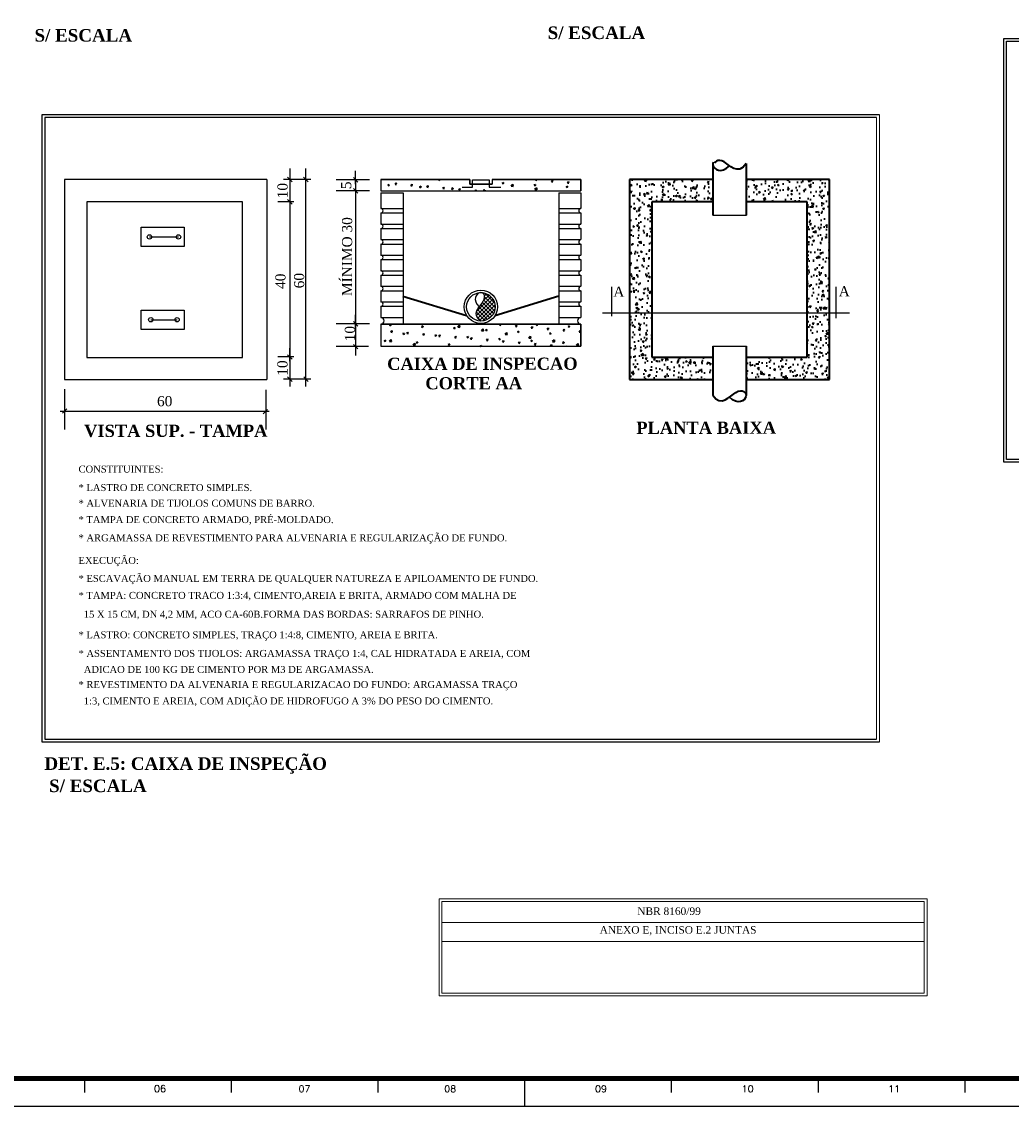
# Model space of a CAD drawing. Header units: millimetres. Extents: x 7 to 27269, y 0 to 59.
# Tile 3 of 10: x 31 to 66, y 0 to 39. Entities that reach past the tile are written whole.
import ezdxf

# ---------------------------------------------------------------- set-up
doc = ezdxf.new("R2010")
doc.units = ezdxf.units.MM
doc.header["$MEASUREMENT"] = 0
for name, color, linetype, lineweight in [('DI-Títulos', 3, 'Continuous', 30), ('Nível 1', 7, 'Continuous', 5), ('P-TEXTOS', 7, 'Continuous', 20), ('PAREDES', 7, 'Continuous', 40), ('PLANO 1', 9, 'Continuous', 35)]:
    doc.layers.add(name, color=color, linetype=linetype, lineweight=lineweight)
for name, color, linetype in [('MARGEM', 4, 'Continuous'), ('TEXTO', 7, 'Continuous'), ('Textos', 7, 'Continuous')]:
    doc.layers.add(name, color=color, linetype=linetype)
doc.styles.add('ROMANS', font='ROMANS')
doc.styles.add('TimesNewRoman', font='times.ttf')
doc.styles.add('TimesNewRomanN', font='timesbd.ttf')
pattern_1 = [(50, (0, 0), (0.573808, -0.0502017), [0.06, -0.66]), (355, (0, 0), (-0.111001, 0.6017537), [0.048, -0.528]), (100.4514, (0.0478, -0.0042), (0.4628075, 0.5515516), [0.050992, -0.5609137]), (46.1842, (0, 0.16), (0.853793, -0.132415), [0.09, -0.99]), (96.6356, (0.07115, 0.149), (0.74773, 0.779294), [0.076488, -0.84137]), (351.1842, (0, 0.16), (0.74773, 0.779295), [0.072, -0.792]), (21, (0.08, 0.12), (0.4775256, -0.322095), [0.06, -0.66]), (326, (0.08, 0.12), (0.1946523, 0.58012), [0.048, -0.528]), (71.4514, (0.1198, 0.09316), (0.672178, 0.2580244), [0.050992, -0.5609137]), (37.5, (0, 0), (0.0097279, 0.2663151), [0, -0.5216, 0, -0.536, 0, -0.53]), (7.5, (0, 0), (0.2104556, 0.3155294), [0, -0.3056, 0, -0.5096, 0, -0.202]), (-32.5, (-0.1784, 0), (0.42705795, -0.0180439), [0, -0.2, 0, -0.624, 0, -0.828]), (-42.5, (-0.2584, 0), (0.466549, 0.080084), [0, -0.26, 0, -0.4144, 0, -0.588])]

msp = doc.modelspace()

# ---------------------------------------------------------------- hatches: boundary and pattern name
at = {"layer": 'PLANO 1', "linetype": 'Continuous'}
h = msp.add_hatch(dxfattribs=at)
h.set_pattern_fill('AR-CONC', color=4, scale=0.08, style=0)
h.set_pattern_definition(pattern_1)
h.paths.add_polyline_path([(53.43928, 32.34735), (55.62828, 32.34735), (55.62828, 33.14235), (52.64228, 33.14235), (52.64228, 28.36735), (53.43928, 28.36735), (53.43928, 32.34735)])
h = msp.add_hatch(dxfattribs=at)
h.set_pattern_fill('AR-CONC', color=4, scale=0.08, style=0)
h.set_pattern_definition(pattern_1)
h.paths.add_polyline_path([(59.80928, 33.14235), (56.82328, 33.14235), (56.82328, 32.34735), (59.01228, 32.34735), (59.01228, 28.36735), (59.80928, 28.36735), (59.80928, 33.14235)])
h = msp.add_hatch(dxfattribs=at)
h.set_pattern_fill('AR-CONC', color=4, scale=0.08, style=0)
h.set_pattern_definition(pattern_1)
h.paths.add_polyline_path([(53.43928, 26.77335), (53.43928, 28.36735), (52.64228, 28.36735), (52.64228, 25.97435), (55.62828, 25.97435), (55.62828, 26.77335), (53.43928, 26.77335)])
h = msp.add_hatch(dxfattribs=at)
h.set_pattern_fill('AR-CONC', color=4, scale=0.08, style=0)
h.set_pattern_definition(pattern_1)
h.paths.add_polyline_path([(59.80928, 28.36735), (59.01228, 28.36735), (59.01228, 26.77335), (56.82328, 26.77335), (56.82328, 25.97435), (59.80928, 25.97435), (59.80928, 28.36735)])

# ---------------------------------------------------------------- linework, layer by layer
at = {"color": 7}
for p, q in [((66.05443, 23.01325), (66.05443, 38.19882)), ((66.05443, 38.19882), (88.13757, 38.19882)), ((66.15443, 38.09882), (88.03757, 38.09882)), ((66.15443, 23.11325), (66.15443, 38.09882)), ((88.13757, 23.01325), (66.05443, 23.01325)), ((88.03757, 23.11325), (66.15443, 23.11325))]:
    msp.add_line(p, q, dxfattribs=at)
for p, q in [((31.59828, 35.45835), (31.59828, 12.99935)), ((61.59828, 35.45835), (31.59828, 35.45835)), ((31.69828, 35.35835), (31.69828, 13.09935)), ((61.49828, 35.35835), (31.69828, 35.35835)), ((32.41028, 33.14235), (32.41028, 25.97435)), ((39.64928, 33.14235), (32.41028, 33.14235)), ((39.64928, 33.14235), (39.64928, 25.97435)), ((46.92328, 33.13835), (43.73828, 33.13835)), ((46.92328, 33.13835), (43.73828, 33.13835)), ((43.73828, 33.13835), (46.92328, 33.13835)), ((43.73828, 33.13835), (43.73828, 32.74035)), ((43.73828, 33.13835), (43.73828, 32.74035)), ((43.73828, 33.13835), (43.73828, 32.74035)), ((46.92328, 32.97935), (46.92328, 33.13835)), ((46.92328, 32.97935), (46.92328, 33.13835)), ((46.92328, 33.13835), (46.92328, 32.97935)), ((47.02528, 33.13335), (47.61528, 33.13335)), ((47.02528, 32.87035), (47.02528, 33.13335)), ((47.61528, 33.13335), (47.61528, 32.87035)), ((50.90528, 33.13835), (47.72028, 33.13835)), ((50.90528, 33.13835), (47.72028, 33.13835)), ((47.72028, 33.13835), (50.90528, 33.13835)), ((47.72028, 33.13835), (47.72028, 32.97935)), ((47.72028, 33.13835), (47.72028, 32.97935)), ((47.72028, 33.13835), (47.72028, 32.97935)), ((50.90528, 32.74035), (50.90528, 33.13835)), ((50.90528, 32.74035), (50.90528, 33.13835)), ((50.90528, 33.13835), (50.90528, 32.74035)), ((43.73828, 32.74035), (50.90528, 32.74035)), ((43.73828, 32.74035), (50.90528, 32.74035)), ((43.73828, 32.74035), (50.90528, 32.74035)), ((43.73828, 32.66035), (43.73828, 32.10335)), ((43.73828, 32.66035), (44.53528, 32.66035)), ((44.53528, 32.66035), (44.53528, 27.96235)), ((46.65428, 32.87035), (47.02528, 32.87035)), ((47.72028, 32.97935), (46.92328, 32.97935)), ((47.72028, 32.97935), (46.92328, 32.97935)), ((46.92328, 32.97935), (47.72028, 32.97935)), ((47.61528, 32.87035), (48.03528, 32.87035)), ((50.10928, 32.66035), (50.10928, 27.96235)), ((50.10928, 32.66035), (50.90528, 32.66035)), ((50.90528, 32.66035), (50.90528, 32.10335)), ((43.73828, 32.10335), (44.53528, 32.10335)), ((43.73828, 31.94335), (43.73828, 31.54535)), ((43.73828, 31.94335), (44.53528, 31.94335)), ((50.10928, 32.10335), (50.90528, 32.10335)), ((50.10928, 31.94335), (50.90528, 31.94335)), ((50.90528, 31.94335), (50.90528, 31.54535)), ((43.73828, 31.54535), (44.53528, 31.54535)), ((50.10928, 31.54535), (50.90528, 31.54535)), ((35.15228, 31.43035), (36.68628, 31.43035)), ((35.15228, 30.73835), (35.15228, 31.43035)), ((35.44928, 31.08535), (36.48728, 31.08535)), ((36.68628, 31.43035), (36.68628, 30.73835)), ((43.73828, 31.38735), (43.73828, 30.98935)), ((43.73828, 31.38735), (44.53528, 31.38735)), ((50.10928, 31.38735), (50.90528, 31.38735)), ((50.90528, 31.38735), (50.90528, 30.98935)), ((36.68628, 30.73835), (35.15228, 30.73835)), ((43.73828, 30.98935), (44.53528, 30.98935)), ((43.73828, 30.82935), (43.73828, 30.43135)), ((43.73828, 30.82935), (44.53528, 30.82935)), ((50.10928, 30.98935), (50.90528, 30.98935)), ((50.10928, 30.82935), (50.90528, 30.82935)), ((50.90528, 30.82935), (50.90528, 30.43135)), ((43.73828, 30.43135), (44.53528, 30.43135)), ((50.10928, 30.43135), (50.90528, 30.43135)), ((43.73828, 30.27235), (43.73828, 29.87435)), ((43.73828, 30.27235), (44.53528, 30.27235)), ((50.10928, 30.27235), (50.90528, 30.27235)), ((50.90528, 30.27235), (50.90528, 29.87435)), ((43.73828, 29.87435), (44.53528, 29.87435)), ((43.73828, 29.71435), (43.73828, 29.31635)), ((43.73828, 29.71435), (44.53528, 29.71435)), ((50.10928, 29.87435), (50.90528, 29.87435)), ((50.10928, 29.71435), (50.90528, 29.71435)), ((50.90528, 29.71435), (50.90528, 29.31635)), ((43.73828, 29.31635), (44.53528, 29.31635)), ((43.73828, 29.15635), (43.73828, 28.75735)), ((43.73828, 29.15635), (44.53528, 29.15635)), ((50.10928, 29.31635), (50.90528, 29.31635)), ((50.10928, 29.15635), (50.90528, 29.15635)), ((50.90528, 29.15635), (50.90528, 28.75735)), ((43.73828, 28.75735), (44.53528, 28.75735)), ((50.10928, 28.75735), (50.90528, 28.75735)), ((35.15228, 28.46635), (36.68628, 28.46635)), ((35.15228, 27.77235), (35.15228, 28.46635)), ((36.68628, 28.46635), (36.68628, 27.77235)), ((43.73828, 28.60035), (43.73828, 28.20035)), ((43.73828, 28.60035), (44.53528, 28.60035)), ((50.10928, 28.60035), (50.90528, 28.60035)), ((50.90528, 28.60035), (50.90528, 28.20035)), ((35.49828, 28.11935), (36.43828, 28.11935)), ((43.73828, 28.20035), (44.53528, 28.20035)), ((50.10928, 28.20035), (50.90528, 28.20035)), ((36.68628, 27.77235), (35.15228, 27.77235)), ((50.90528, 27.96235), (43.73828, 27.96235)), ((50.90528, 27.96235), (43.73828, 27.96235)), ((43.73828, 27.96235), (50.90528, 27.96235)), ((43.73828, 27.96235), (43.73828, 27.16635)), ((43.73828, 27.96235), (43.73828, 27.16635)), ((43.73828, 27.96235), (43.73828, 27.16635)), ((50.90528, 27.16635), (50.90528, 27.96235)), ((50.90528, 27.16635), (50.90528, 27.96235)), ((50.90528, 27.96235), (50.90528, 27.16635)), ((43.73828, 27.16635), (50.90528, 27.16635)), ((43.73828, 27.16635), (50.90528, 27.16635)), ((43.73828, 27.16635), (50.90528, 27.16635)), ((32.41028, 25.97435), (39.64928, 25.97435)), ((31.59828, 12.99935), (61.59828, 12.99935)), ((31.69828, 13.09935), (61.49828, 13.09935))]:
    msp.add_line(p, q)
at = {"color": 1, "linetype": 'Continuous'}
for p, q in [((40.47828, 33.53835), (40.47828, 25.72435)), ((41.05328, 25.72435), (41.05328, 33.53835)), ((42.83128, 32.97035), (42.83128, 33.44735)), ((41.23228, 33.14235), (40.25028, 33.14235)), ((40.55928, 33.06335), (40.39928, 33.22235)), ((41.13028, 33.06335), (40.97228, 33.22235)), ((43.32928, 33.12935), (42.13228, 33.12935)), ((42.91128, 33.04935), (42.75228, 33.20935)), ((42.83128, 33.12935), (42.83128, 32.73935)), ((43.32928, 32.73935), (42.13228, 32.73935)), ((42.91128, 32.65835), (42.75228, 32.81735)), ((42.83128, 32.89735), (42.83128, 32.41835)), ((42.83128, 32.83235), (42.83128, 27.81135)), ((40.62328, 32.34435), (40.04828, 32.34435)), ((40.55928, 32.26435), (40.39928, 32.42235)), ((51.67328, 28.36735), (60.53028, 28.36735)), ((42.91128, 27.89235), (42.75228, 28.05035)), ((42.83128, 27.81135), (42.83128, 28.29135)), ((43.32928, 27.97235), (42.13228, 27.97235)), ((42.83128, 27.97235), (42.83128, 27.15635)), ((42.91128, 27.07435), (42.75228, 27.23535)), ((42.83128, 27.31535), (42.83128, 26.83735)), ((40.55928, 26.70935), (40.39928, 26.86635)), ((40.47828, 26.62935), (40.47828, 27.10635)), ((43.29728, 27.15635), (42.13228, 27.15635)), ((40.62328, 26.78735), (40.04828, 26.78735)), ((40.55928, 25.90935), (40.39928, 26.06935)), ((41.13328, 25.90935), (40.97328, 26.06935)), ((41.23228, 25.98835), (40.25028, 25.98835)), ((32.41028, 25.62835), (32.41028, 24.18335)), ((32.33028, 24.76835), (32.48828, 24.92735)), ((39.52228, 24.74935), (39.68128, 24.90935)), ((32.25128, 24.84735), (39.74128, 24.84735))]:
    msp.add_line(p, q, dxfattribs=at)
at = {"linetype": 'Continuous'}
for p, q in [((33.20728, 32.34535), (33.20728, 26.77135)), ((38.78128, 32.34535), (33.20728, 32.34535)), ((38.78128, 26.77135), (38.78128, 32.34535)), ((33.20728, 26.77135), (38.78128, 26.77135))]:
    msp.add_line(p, q, dxfattribs=at)
at = {"color": 1}
for p, q in [((55.62828, 31.85935), (56.83228, 31.85935)), ((52.00828, 28.25035), (52.00828, 29.30335)), ((60.05428, 28.17035), (60.05428, 29.30335)), ((47.12328, 28.91635), (47.11828, 28.84435)), ((47.11828, 28.84435), (47.13428, 28.76435)), ((47.14728, 28.97835), (47.12328, 28.91635)), ((47.13428, 28.76435), (47.18128, 28.67535)), ((47.18228, 29.02835), (47.14728, 28.97835)), ((47.15828, 28.26535), (47.75128, 28.85935)), ((47.16928, 28.41635), (47.68928, 28.93635)), ((47.22828, 29.06635), (47.18228, 29.02835)), ((47.20928, 28.17435), (47.79928, 28.76635)), ((47.27728, 29.08635), (47.22828, 29.06635)), ((47.32428, 29.09235), (47.27728, 29.08635)), ((47.36728, 29.08035), (47.32428, 29.09235)), ((47.35428, 28.70535), (47.40728, 28.78035)), ((47.40528, 29.05935), (47.36728, 29.08035)), ((47.39528, 29.06635), (47.41428, 29.08535)), ((47.43428, 29.02235), (47.40528, 29.05935)), ((47.40728, 28.78035), (47.44028, 28.85335)), ((47.42028, 28.80935), (47.61228, 29.00235)), ((47.81228, 28.44135), (47.42728, 28.82535)), ((47.45028, 28.97535), (47.43428, 29.02235)), ((47.44028, 28.85335), (47.45328, 28.91735)), ((47.44928, 28.98035), (47.52228, 29.05135)), ((47.45328, 28.91735), (47.45028, 28.97535)), ((47.83228, 28.56035), (47.45328, 28.94135)), ((47.81328, 28.72135), (47.46128, 29.07335)), ((47.15028, 28.35635), (47.17728, 28.44835)), ((47.45828, 28.09135), (47.15928, 28.38835)), ((47.17728, 28.44835), (47.22928, 28.53735)), ((47.18128, 28.67535), (47.25828, 28.58235)), ((47.55828, 28.13135), (47.20028, 28.48935)), ((47.22928, 28.53735), (47.29228, 28.62135)), ((47.64328, 28.18735), (47.25728, 28.57335)), ((47.28128, 28.10735), (47.82828, 28.65435)), ((47.29228, 28.62135), (47.35428, 28.70535)), ((47.71428, 28.25635), (47.31628, 28.65435)), ((47.77128, 28.34035), (47.37528, 28.73535)), ((47.39228, 28.07735), (47.82828, 28.51235)), ((47.15828, 28.26335), (47.15028, 28.35635)), ((47.21128, 28.16735), (47.15828, 28.26335)), ((47.33428, 28.07235), (47.17528, 28.23335)), ((47.32128, 28.07235), (47.21128, 28.16735)), ((47.63428, 28.17935), (47.72628, 28.27035)), ((55.62828, 27.17635), (56.83228, 27.17635)), ((39.62128, 25.60335), (39.62128, 24.18835))]:
    msp.add_line(p, q, dxfattribs=at)
for centre in [(35.44928, 31.08535), (36.48728, 31.08535), (35.49828, 28.11935), (36.43828, 28.11935)]:
    msp.add_circle(centre, 0.07964)
for radius in [0.59727, 0.51001]:
    msp.add_circle((47.32128, 28.58235), radius, dxfattribs=at)
for centre, radius, start, end in [((43.73828, 32.02535), 0.07964, 270, 90), ((50.90528, 32.02535), 0.07964, 90, 270), ((43.73828, 31.46735), 0.07964, 270, 90), ((50.90528, 31.46735), 0.07964, 90, 270), ((43.73828, 30.90735), 0.07964, 270, 90), ((50.90528, 30.90735), 0.07964, 90, 270), ((43.73828, 30.35135), 0.07964, 270, 90), ((50.90528, 30.35135), 0.07964, 90, 270), ((43.73828, 29.79435), 0.07964, 270, 90), ((50.90528, 29.79435), 0.07964, 90, 270), ((43.73828, 29.23635), 0.07964, 270, 90), ((50.90528, 29.23635), 0.07964, 90, 270), ((43.73828, 28.67835), 0.07964, 270, 90), ((50.90528, 28.67835), 0.07964, 90, 270), ((43.73828, 28.08235), 0.11945, 270, 90), ((50.90528, 28.08235), 0.11945, 90, 270)]:
    msp.add_arc(centre, radius, start, end)
at = {"layer": 'MARGEM', "lineweight": 100}
msp.add_line((89.93656, 0.94192), (9.33656, 0.94192), dxfattribs=at)
at = {"layer": 'MARGEM', "color": 1}
for p, q in [((33.11781, 0.94192), (33.11781, 0.44192)), ((38.37406, 0.94192), (38.37406, 0.44192)), ((43.63031, 0.94192), (43.63031, 0.44192)), ((48.88656, 0.94192), (48.88656, -0.05808)), ((54.14281, 0.94192), (54.14281, 0.44192)), ((59.39906, 0.94192), (59.39906, 0.44192)), ((64.65531, 0.94192), (64.65531, 0.44192)), ((6.83656, -0.05808), (90.93656, -0.05808))]:
    msp.add_line(p, q, dxfattribs=at)
at = {"layer": 'Nível 1', "color": 7, "linetype": 'Continuous'}
for p, q in [((61.49828, 35.35835), (61.49828, 13.09935)), ((61.59828, 35.45835), (61.59828, 12.99935)), ((45.82534, 7.38013), (45.82534, 3.89652)), ((63.30372, 7.38013), (45.82534, 7.38013)), ((63.20372, 7.28013), (45.92534, 7.28013)), ((45.92534, 7.28013), (45.92534, 3.99652)), ((63.20372, 3.99652), (63.20372, 7.28013)), ((63.30372, 3.89652), (63.30372, 7.38013)), ((63.20372, 6.5239), (45.92534, 6.5239)), ((63.20372, 5.84728), (45.92534, 5.84728)), ((45.82534, 3.89652), (63.30372, 3.89652)), ((45.92534, 3.99652), (63.20372, 3.99652))]:
    msp.add_line(p, q, dxfattribs=at)
at = {"layer": 'PAREDES', "color": 1}
for p, q in [((55.81228, 33.82235), (55.75628, 33.80235)), ((55.87928, 33.82435), (55.81228, 33.82235)), ((55.95528, 33.80935), (55.87928, 33.82435)), ((56.04128, 33.77035), (55.95528, 33.80935)), ((55.62828, 33.70735), (55.62828, 31.85935)), ((55.64028, 33.76035), (55.63028, 33.70735)), ((55.63028, 33.70735), (55.63428, 33.65335)), ((55.63428, 33.65335), (55.65928, 33.59735)), ((55.65928, 33.59735), (55.70328, 33.54435)), ((55.71428, 33.76735), (55.68728, 33.72335)), ((55.70328, 33.54435), (55.76128, 33.50235)), ((55.75628, 33.80235), (55.71428, 33.76735)), ((55.76128, 33.50235), (55.83428, 33.47435)), ((55.83428, 33.47435), (55.91828, 33.47035)), ((55.91828, 33.47035), (56.01328, 33.49035)), ((56.01328, 33.49035), (56.11628, 33.54435)), ((56.12928, 33.70935), (56.04128, 33.77035)), ((56.11628, 33.54435), (56.22628, 33.63435)), ((56.22628, 33.63435), (56.12928, 33.70935)), ((56.27928, 33.59935), (56.17728, 33.67135)), ((56.38328, 33.54035), (56.27928, 33.59935)), ((56.49128, 33.50835), (56.38328, 33.54035)), ((56.60028, 33.51835), (56.49128, 33.50835)), ((56.71128, 33.58135), (56.60028, 33.51835)), ((56.82328, 33.71035), (56.71128, 33.58135)), ((56.82328, 33.71035), (56.82328, 31.85935)), ((55.62828, 27.17635), (55.62828, 25.41935)), ((56.82328, 27.17635), (56.82328, 25.41935)), ((55.62828, 25.41935), (55.73928, 25.28835)), ((55.73928, 25.28835), (55.85128, 25.22735)), ((56.06828, 25.24935), (56.17228, 25.30935)), ((56.17228, 25.30935), (56.27228, 25.38135)), ((56.33528, 25.25335), (56.22628, 25.34435)), ((56.27228, 25.38135), (56.36828, 25.45635)), ((56.36828, 25.45635), (56.45928, 25.51835)), ((56.45628, 25.51735), (56.54028, 25.55435)), ((56.54028, 25.55435), (56.61828, 25.57035)), ((56.61828, 25.57035), (56.68528, 25.56735)), ((56.68528, 25.56735), (56.73828, 25.54735)), ((56.74928, 25.25535), (56.68928, 25.21235)), ((56.73828, 25.54735), (56.78228, 25.51435)), ((56.79128, 25.30935), (56.74928, 25.25535)), ((56.78228, 25.51635), (56.81028, 25.47235)), ((56.81628, 25.36435), (56.79128, 25.30935)), ((56.81028, 25.47235), (56.82328, 25.42135)), ((56.82328, 25.42135), (56.81628, 25.36435)), ((55.85128, 25.22735), (55.96028, 25.21835)), ((55.96028, 25.21835), (56.06828, 25.24935)), ((56.43828, 25.19935), (56.33528, 25.25335)), ((56.53328, 25.17935), (56.43828, 25.19935)), ((56.61728, 25.18535), (56.53328, 25.17935)), ((56.68928, 25.21235), (56.61728, 25.18535))]:
    msp.add_line(p, q, dxfattribs=at)
at = {"layer": 'PAREDES'}
for p, q in [((52.64228, 33.14235), (52.64228, 25.97435)), ((55.62828, 33.14235), (52.64228, 33.14235)), ((59.80928, 33.14235), (56.82328, 33.14235)), ((59.80928, 25.97435), (59.80928, 33.14235)), ((53.43928, 32.34735), (53.43928, 26.77335)), ((55.62828, 32.34735), (53.43928, 32.34735)), ((59.01228, 32.34735), (56.82328, 32.34735)), ((59.01228, 26.77335), (59.01228, 32.34735)), ((53.43928, 26.77335), (55.62828, 26.77335)), ((56.82328, 26.77335), (59.01228, 26.77335)), ((52.64228, 25.97435), (55.62828, 25.97435)), ((56.82328, 25.97435), (59.80928, 25.97435))]:
    msp.add_line(p, q, dxfattribs=at)
at = {"layer": 'PLANO 1', "color": 4, "linetype": 'Continuous'}
for p, q in [((45.79728, 33.13835), (45.83628, 33.11135)), ((45.83628, 33.11135), (45.84428, 33.13835)), ((48.08428, 33.01135), (48.14128, 33.03335)), ((48.12328, 32.98535), (48.14128, 33.03335)), ((49.27628, 33.12535), (49.28728, 33.13835)), ((49.27628, 33.12535), (49.32428, 33.12035)), ((49.32428, 33.12035), (49.32028, 33.13835)), ((49.84728, 33.07535), (49.88628, 33.12035)), ((49.84728, 33.07535), (49.89528, 33.07135)), ((49.89528, 33.07135), (49.88628, 33.12035)), ((50.41828, 33.02535), (50.45728, 33.07135)), ((50.46628, 33.02135), (50.45728, 33.07135)), ((43.98328, 32.94535), (44.03928, 32.96635)), ((43.98328, 32.94535), (44.02228, 32.91835)), ((44.02228, 32.91835), (44.03928, 32.96635)), ((44.24528, 32.97535), (44.28528, 33.02135)), ((44.24528, 32.97535), (44.29328, 32.97235)), ((44.29328, 32.97235), (44.28528, 33.02135)), ((44.81628, 32.92535), (44.85628, 32.97235)), ((44.81628, 32.92535), (44.86528, 32.92235)), ((44.86528, 32.92235), (44.85628, 32.97235)), ((45.12728, 32.88335), (45.18428, 32.90535)), ((45.12728, 32.88335), (45.16628, 32.85735)), ((45.16628, 32.85735), (45.18428, 32.90535)), ((45.38928, 32.87535), (45.42528, 32.92235)), ((45.38928, 32.87535), (45.43628, 32.87135)), ((45.43628, 32.87135), (45.42528, 32.92235)), ((45.96028, 32.82635), (45.99828, 32.87135)), ((45.96028, 32.82635), (46.00828, 32.82235)), ((46.00828, 32.82235), (45.99828, 32.87135)), ((46.27028, 32.81735), (46.32728, 32.83935)), ((46.27028, 32.81735), (46.31128, 32.79135)), ((46.31128, 32.79135), (46.32728, 32.83935)), ((46.53028, 32.77535), (46.56928, 32.82235)), ((46.53028, 32.77535), (46.57828, 32.77235)), ((46.57828, 32.77235), (46.56928, 32.82235)), ((47.11428, 32.74035), (47.14028, 32.77235)), ((47.14628, 32.74035), (47.14028, 32.77235)), ((47.41528, 32.75535), (47.47128, 32.77535)), ((47.41528, 32.75535), (47.43728, 32.74035)), ((47.45928, 32.74035), (47.47128, 32.77535)), ((48.08428, 33.01135), (48.12328, 32.98535)), ((48.40828, 32.91335), (48.47028, 32.97735)), ((48.40828, 32.91335), (48.47928, 32.90235)), ((48.47928, 32.90235), (48.47028, 32.97735)), ((49.22928, 32.94735), (49.28528, 32.96935)), ((49.22928, 32.94735), (49.27028, 32.92135)), ((49.25728, 32.78135), (49.32028, 32.84535)), ((49.25728, 32.78135), (49.32828, 32.76935)), ((49.27028, 32.92135), (49.28528, 32.96935)), ((49.32828, 32.76935), (49.32028, 32.84535)), ((50.37428, 32.88335), (50.43028, 32.90535)), ((50.37428, 32.88335), (50.41428, 32.85735)), ((50.41428, 32.85735), (50.43028, 32.90535)), ((50.41828, 33.02535), (50.46628, 33.02135)), ((44.05228, 27.94135), (44.10728, 27.96235)), ((44.05228, 27.94135), (44.09228, 27.91535)), ((44.09228, 27.91535), (44.10728, 27.96235)), ((44.09828, 27.68535), (44.13628, 27.73035)), ((44.09828, 27.68535), (44.14628, 27.67935)), ((44.14628, 27.67935), (44.13628, 27.73035)), ((44.52728, 27.62135), (44.58328, 27.64235)), ((44.52728, 27.62135), (44.56728, 27.59435)), ((44.56728, 27.59435), (44.58328, 27.64235)), ((44.66928, 27.63535), (44.70728, 27.67935)), ((44.66928, 27.63535), (44.71628, 27.63135)), ((44.71628, 27.63135), (44.70728, 27.67935)), ((45.19728, 27.87935), (45.25228, 27.89935)), ((45.19728, 27.87935), (45.23628, 27.85135)), ((45.23628, 27.85135), (45.25228, 27.89935)), ((45.24028, 27.58435), (45.27828, 27.63135)), ((45.28728, 27.58035), (45.27828, 27.63135)), ((46.34028, 27.81435), (46.39728, 27.83635)), ((46.34028, 27.81435), (46.38028, 27.78835)), ((46.38028, 27.78835), (46.39728, 27.83635)), ((46.49228, 27.86435), (46.55428, 27.92735)), ((46.49228, 27.86435), (46.56328, 27.85135)), ((46.56328, 27.85135), (46.55428, 27.92735)), ((47.34128, 27.73135), (47.40428, 27.79535)), ((47.34128, 27.73135), (47.41328, 27.72035)), ((47.41328, 27.72035), (47.40428, 27.79535)), ((47.48528, 27.74935), (47.54128, 27.77135)), ((47.48528, 27.74935), (47.52528, 27.72335)), ((47.52528, 27.72335), (47.54128, 27.77135)), ((47.98728, 27.93435), (48.00828, 27.96235)), ((47.98728, 27.93435), (48.03328, 27.92935)), ((48.03328, 27.92935), (48.02728, 27.96235)), ((48.19228, 27.59935), (48.25328, 27.66435)), ((48.19228, 27.59935), (48.26228, 27.58935)), ((48.26228, 27.58935), (48.25328, 27.66435)), ((48.55628, 27.88435), (48.59528, 27.92935)), ((48.55628, 27.88435), (48.60428, 27.88035)), ((48.60428, 27.88035), (48.59528, 27.92935)), ((48.63028, 27.68635), (48.68628, 27.70735)), ((48.63028, 27.68635), (48.67028, 27.65935)), ((48.67028, 27.65935), (48.68628, 27.70735)), ((49.12728, 27.83335), (49.16728, 27.87935)), ((49.12728, 27.83335), (49.17528, 27.83035)), ((49.17528, 27.83035), (49.16728, 27.87935)), ((49.29928, 27.94335), (49.34928, 27.96235)), ((49.29928, 27.94335), (49.33828, 27.91635)), ((49.33828, 27.91635), (49.35328, 27.96235)), ((49.70028, 27.78435), (49.73828, 27.82935)), ((49.70028, 27.78435), (49.74628, 27.78135)), ((49.74628, 27.78135), (49.73828, 27.82935)), ((49.77428, 27.62235), (49.83128, 27.64535)), ((49.77428, 27.62235), (49.81328, 27.59735)), ((49.81328, 27.59735), (49.83128, 27.64535)), ((50.27128, 27.73435), (50.30928, 27.77935)), ((50.27128, 27.73435), (50.31728, 27.73035)), ((50.31728, 27.73035), (50.30928, 27.77935)), ((50.44428, 27.87935), (50.49828, 27.90035)), ((50.44428, 27.87935), (50.48428, 27.85235)), ((50.48428, 27.85235), (50.49828, 27.90035)), ((50.84228, 27.68335), (50.88028, 27.73035)), ((50.84228, 27.68335), (50.89028, 27.67935)), ((50.89028, 27.67935), (50.88028, 27.72835)), ((43.85828, 27.36335), (43.91528, 27.38635)), ((43.85828, 27.36335), (43.89728, 27.33835)), ((43.89728, 27.33735), (43.91528, 27.38635)), ((44.04728, 27.35035), (44.11028, 27.41535)), ((44.04728, 27.35035), (44.11928, 27.33935)), ((44.11928, 27.33935), (44.11028, 27.41535)), ((44.89728, 27.21935), (44.95928, 27.28435)), ((44.89728, 27.21935), (44.96828, 27.20735)), ((44.96828, 27.20735), (44.95928, 27.28435)), ((45.00328, 27.30035), (45.05828, 27.32235)), ((45.00328, 27.30035), (45.04228, 27.27435)), ((45.04228, 27.27435), (45.05828, 27.32235)), ((45.24028, 27.58435), (45.28728, 27.58035)), ((45.67228, 27.55735), (45.72728, 27.57835)), ((45.67228, 27.55735), (45.71128, 27.53035)), ((45.71128, 27.53035), (45.72728, 27.57835)), ((45.81028, 27.53535), (45.85128, 27.58035)), ((45.81028, 27.53535), (45.85828, 27.53035)), ((45.85828, 27.53035), (45.85128, 27.58035)), ((46.14728, 27.23735), (46.20328, 27.25835)), ((46.14728, 27.23735), (46.18728, 27.21035)), ((46.18728, 27.21035), (46.20328, 27.25835)), ((46.38328, 27.48535), (46.42028, 27.53035)), ((46.38328, 27.48535), (46.43128, 27.47935)), ((46.43128, 27.47935), (46.42028, 27.53035)), ((46.81728, 27.49435), (46.87228, 27.51435)), ((46.81728, 27.49435), (46.85628, 27.46635)), ((46.85628, 27.46635), (46.87228, 27.51435)), ((46.95428, 27.43435), (46.99228, 27.47935)), ((46.95428, 27.43435), (47.00228, 27.43035)), ((47.00228, 27.43035), (46.99228, 27.47935)), ((47.52528, 27.38535), (47.56328, 27.43035)), ((47.52528, 27.38535), (47.57328, 27.38035)), ((47.57328, 27.38035), (47.56328, 27.43035)), ((47.96028, 27.43035), (48.01728, 27.45235)), ((47.96028, 27.43035), (48.00028, 27.40435)), ((48.00028, 27.40435), (48.01728, 27.45235)), ((48.09628, 27.33535), (48.13528, 27.38035)), ((48.09628, 27.33535), (48.14428, 27.32935)), ((48.14428, 27.32935), (48.13528, 27.38035)), ((48.66728, 27.28635), (48.70628, 27.32935)), ((48.66728, 27.28635), (48.71328, 27.28135)), ((48.71328, 27.28135), (48.70628, 27.32935)), ((49.04128, 27.46835), (49.10428, 27.53235)), ((49.04128, 27.46835), (49.11328, 27.45635)), ((49.11328, 27.45635), (49.10428, 27.53235)), ((49.10528, 27.36635), (49.16128, 27.38635)), ((49.10528, 27.36635), (49.14528, 27.33835)), ((49.14528, 27.33835), (49.16128, 27.38635)), ((49.23828, 27.23535), (49.27728, 27.28135)), ((49.23828, 27.23535), (49.28628, 27.23035)), ((49.28628, 27.23035), (49.27728, 27.28135)), ((49.80928, 27.18535), (49.84828, 27.23035)), ((49.85728, 27.17935), (49.84828, 27.23035)), ((49.89228, 27.33735), (49.95328, 27.39935)), ((49.89228, 27.33735), (49.96328, 27.32535)), ((49.96328, 27.32535), (49.95328, 27.39935)), ((50.25028, 27.30235), (50.30628, 27.32335)), ((50.25028, 27.30235), (50.29028, 27.27535)), ((50.29028, 27.27535), (50.30628, 27.32335)), ((50.74128, 27.20435), (50.80428, 27.26835)), ((50.74128, 27.20435), (50.81328, 27.19235)), ((50.81328, 27.19235), (50.80428, 27.26835)), ((47.29228, 27.17235), (47.34728, 27.19435)), ((47.29228, 27.17235), (47.30228, 27.16635)), ((47.33828, 27.16635), (47.34728, 27.19435)), ((49.80928, 27.18535), (49.85728, 27.17935)), ((50.40628, 27.16635), (50.41928, 27.17935)), ((50.42228, 27.16635), (50.41928, 27.17935))]:
    msp.add_line(p, q, dxfattribs=at)
at = {"layer": 'PLANO 1', "color": 5, "linetype": 'Continuous'}
for p, q in [((44.52728, 28.96235), (46.81128, 28.27335)), ((50.11228, 28.96235), (47.82228, 28.25635))]:
    msp.add_line(p, q, dxfattribs=at)

# ---------------------------------------------------------------- texts
at = {"color": 7, "attachment_point": 8, "rotation": 90.00021, "line_spacing_factor": 0.9, "style": 'TimesNewRoman'}
for s, insert, char_height, width in [('5', (42.68209, 32.93435), 0.36421, 121.2157502), ('10', (40.40409, 32.74335), 0.364209, 271.2923934), ('MÍNIMO 30', (42.71509, 30.38035), 0.364209, 271.2923934), ('40', (40.32709, 29.49835), 0.364209, 949.5233768), ('60', (40.99609, 29.52035), 0.364209, 949.5233768), ('10', (42.81609, 27.62235), 0.364209, 271.2923934), ('10', (40.39909, 26.38835), 0.364209, 271.2923934)]:
    msp.add_mtext(s, dxfattribs=dict(at, insert=insert, char_height=char_height, width=width))
at = {"char_height": 0.36421, "width": 163.0134118, "attachment_point": 7, "line_spacing_factor": 0.9, "style": 'TimesNewRoman'}
for insert in [(52.06528, 28.94154), (60.14028, 28.95754)]:
    msp.add_mtext('A', dxfattribs=dict(at, insert=insert))
at = {"color": 7, "insert": (35.99428, 25.01554), "char_height": 0.364209, "width": 949.5233768, "attachment_point": 8, "line_spacing_factor": 0.9, "style": 'TimesNewRoman'}
msp.add_mtext('60', dxfattribs=at)
at = {"layer": 'DI-Títulos', "char_height": 0.45, "attachment_point": 9, "style": 'TimesNewRomanN'}
for insert, width, line_spacing_factor in [((34.82546, 38.07568), 1514.844831, 0.798), ((35.34756, 11.1898), 1199.0682765, 0.9)]:
    msp.add_mtext('S/ ESCALA', dxfattribs=dict(at, insert=insert, width=width, line_spacing_factor=line_spacing_factor))
at = {"layer": 'DI-Títulos', "color": 3, "insert": (53.2077, 38.16784), "char_height": 0.45, "width": 8271.1961395, "attachment_point": 9, "line_spacing_factor": 0.798, "style": 'TimesNewRomanN'}
msp.add_mtext('S/ ESCALA', dxfattribs=at)
at = {"layer": 'DI-Títulos', "color": 5, "insert": (41.80635, 11.8527), "char_height": 0.45, "width": 5512.2385118, "attachment_point": 9, "line_spacing_factor": 0.9, "style": 'TimesNewRomanN'}
msp.add_mtext('DET. E.5: CAIXA DE INSPEÇÃO', dxfattribs=at)
at = {"layer": 'MARGEM', "color": 1, "char_height": 0.25, "width": 49.0298157, "attachment_point": 8, "line_spacing_factor": 0.798, "style": 'ROMANS'}
for s, insert in [('06', (35.82576, 0.44517)), ('07', (41.00218, 0.44287)), ('08', (46.2218, 0.44287)), ('09', (51.62194, 0.44287)), ('10', (56.87819, 0.44287)), ('11', (62.12525, 0.44287))]:
    msp.add_mtext(s, dxfattribs=dict(at, insert=insert))
at = {"layer": 'P-TEXTOS', "char_height": 0.25, "attachment_point": 7, "line_spacing_factor": 0.798, "style": 'TimesNewRoman'}
for s, insert, width in [('CONSTITUINTES:', (32.90728, 22.63785), 537.6), ('* LASTRO DE CONCRETO SIMPLES.', (32.90728, 21.97585), 1113.6), ('* ALVENARIA DE TIJOLOS COMUNS DE BARRO.', (32.90728, 21.41685), 1497.6), ('* TAMPA DE CONCRETO ARMADO, PRÉ-MOLDADO.', (32.90728, 20.77585), 1536), ('* ARGAMASSA DE REVESTIMENTO PARA ALVENARIA E REGULARIZAÇÃO DE FUNDO.', (32.90728, 20.09935), 2611.2), ('EXECUÇÃO:', (32.90728, 19.29035), 345.6), ('* ESCAVAÇÃO MANUAL EM TERRA DE QUALQUER NATUREZA E APILOAMENTO DE FUNDO.', (32.90728, 18.64535), 2764.8), ('* TAMPA: CONCRETO TRACO 1:3:4, CIMENTO,AREIA E BRITA, ARMADO COM MALHA DE ', (32.90728, 18.06185), 2841.6), ('  15 X 15 CM, DN 4,2 MM, ACO CA-60B.FORMA DAS BORDAS: SARRAFOS DE PINHO.', (32.90728, 17.38585), 2764.8), ('* LASTRO: CONCRETO SIMPLES, TRAÇO 1:4:8, CIMENTO, AREIA E BRITA.', (32.90728, 16.62635), 2457.6), ('* ASSENTAMENTO DOS TIJOLOS: ARGAMASSA TRAÇO 1:4, CAL HIDRATADA E AREIA, COM', (32.90728, 15.96035), 2880), ('  ADICAO DE 100 KG DE CIMENTO POR M3 DE ARGAMASSA.', (32.90728, 15.46185), 1920), ('* REVESTIMENTO DA ALVENARIA E REGULARIZACAO DO FUNDO: ARGAMASSA TRAÇO', (32.90728, 14.84435), 2649.6), ('  1:3, CIMENTO E AREIA, COM ADIÇÃO DE HIDROFUGO A 3% DO PESO DO CIMENTO.', (32.90728, 14.25735), 2764.8)]:
    msp.add_mtext(s, dxfattribs=dict(at, insert=insert, width=width))
at = {"layer": 'TEXTO', "attachment_point": 7, "rotation": 0.051566, "line_spacing_factor": 0.9, "style": 'TimesNewRomanN'}
for s, insert, char_height, width in [('CAIXA DE INSPECAO ', (43.96415, 26.31458), 0.4370502, 3154.9512935), ('CORTE AA', (45.33115, 25.61858), 0.43705, 3154.9512935), ('VISTA SUP. - TAMPA', (33.10815, 23.90858), 0.4370502, 3537.4340743), ('PLANTA BAIXA  ', (52.88915, 24.02658), 0.4370502, 2893.9374287)]:
    msp.add_mtext(s, dxfattribs=dict(at, insert=insert, char_height=char_height, width=width))
at = {"layer": 'Textos', "char_height": 0.27, "attachment_point": 7, "line_spacing_factor": 0.9, "style": 'TimesNewRoman'}
for s, insert, width in [('NBR 8160/99', (52.92382, 6.79307), 1061.59765), ('ANEXO E, INCISO E.2 JUNTAS', (51.57694, 6.06417), 2594.6749201)]:
    msp.add_mtext(s, dxfattribs=dict(at, insert=insert, width=width))

doc.saveas('drawing.dxf')
